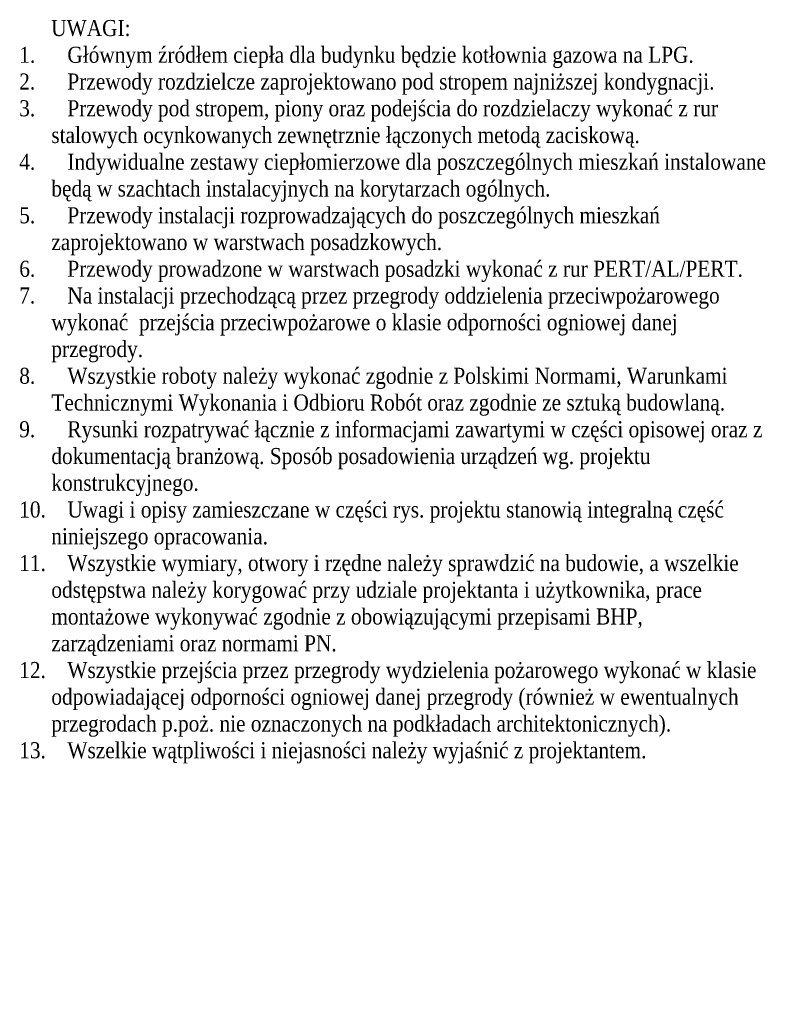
# Model space of a CAD drawing. Header units: millimetres. Extents: x -848 to 77789, y -17557 to 12238.
# Tile 6 of 79: x 56405 to 65699, y -17557 to -5285. Entities that reach past the tile are written whole.
import ezdxf

# ---------------------------------------------------------------- set-up
doc = ezdxf.new("R2010")
doc.units = ezdxf.units.MM
doc.layers.add('RR_ICO_opisy', color=7, linetype='Continuous')
doc.styles.add('Garamond', font='GARA.TTF')

msp = doc.modelspace()

# ---------------------------------------------------------------- texts
at = {"layer": 'RR_ICO_opisy', "ltscale": 50, "insert": (56200, -5289), "char_height": 200, "width": 9532.29, "attachment_point": 1, "style": 'Garamond'}
msp.add_mtext('         UWAGI:\\P\\pxi-2,l3t4;1.^IGłównym źródłem ciepła dla budynku będzie kotłownia gazowa na LPG.\\P2.^IPrzewody rozdzielcze zaprojektowano pod stropem najniższej kondygnacji.\\P3.^IPrzewody pod stropem, piony oraz podejścia do rozdzielaczy wykonać z rur stalowych ocynkowanych zewnętrznie łączonych metodą zaciskową.\\P4.^IIndywidualne zestawy ciepłomierzowe dla poszczególnych mieszkań instalowane będą w\\~szachtach instalacyjnych na korytarzach ogólnych.\\P5.^IPrzewody instalacji rozprowadzających do poszczególnych mieszkań zaprojektowano w warstwach posadzkowych.\\P6.^IPrzewody prowadzone w warstwach posadzki wykonać z rur PERT/AL/PERT.\\P7.^INa instalacji przechodzącą przez przegrody oddzielenia przeciwpożarowego wykonać  przejścia przeciwpożarowe o klasie odporności ogniowej danej przegrody.\\P8.^IWszystkie roboty należy wykonać zgodnie z Polskimi Normami, Warunkami Technicznymi Wykonania i Odbioru Robót oraz zgodnie ze sztuką budowlaną.\\P9.^IRysunki rozpatrywać łącznie z informacjami zawartymi w części opisowej oraz z dokumentacją branżową. Sposób posadowienia urządzeń wg. projektu konstrukcyjnego. \\P10.^IUwagi i opisy zamieszczane w części rys. projektu stanowią integralną część niniejszego opracowania.\\P11.^IWszystkie wymiary, otwory i rzędne należy sprawdzić na budowie, a\\~wszelkie odstępstwa należy korygować przy udziale projektanta i\\~użytkownika, prace montażowe wykonywać zgodnie z obowiązującymi przepisami BHP, zarządzeniami oraz normami PN.\\P12.^IWszystkie przejścia przez przegrody wydzielenia pożarowego wykonać w klasie odpowiadającej odporności ogniowej danej przegrody (również w ewentualnych przegrodach p.poż. nie oznaczonych na podkładach architektonicznych).\\P13.^IWszelkie wątpliwości i niejasności należy wyjaśnić z projektantem.', dxfattribs=at)

doc.saveas('drawing.dxf')
